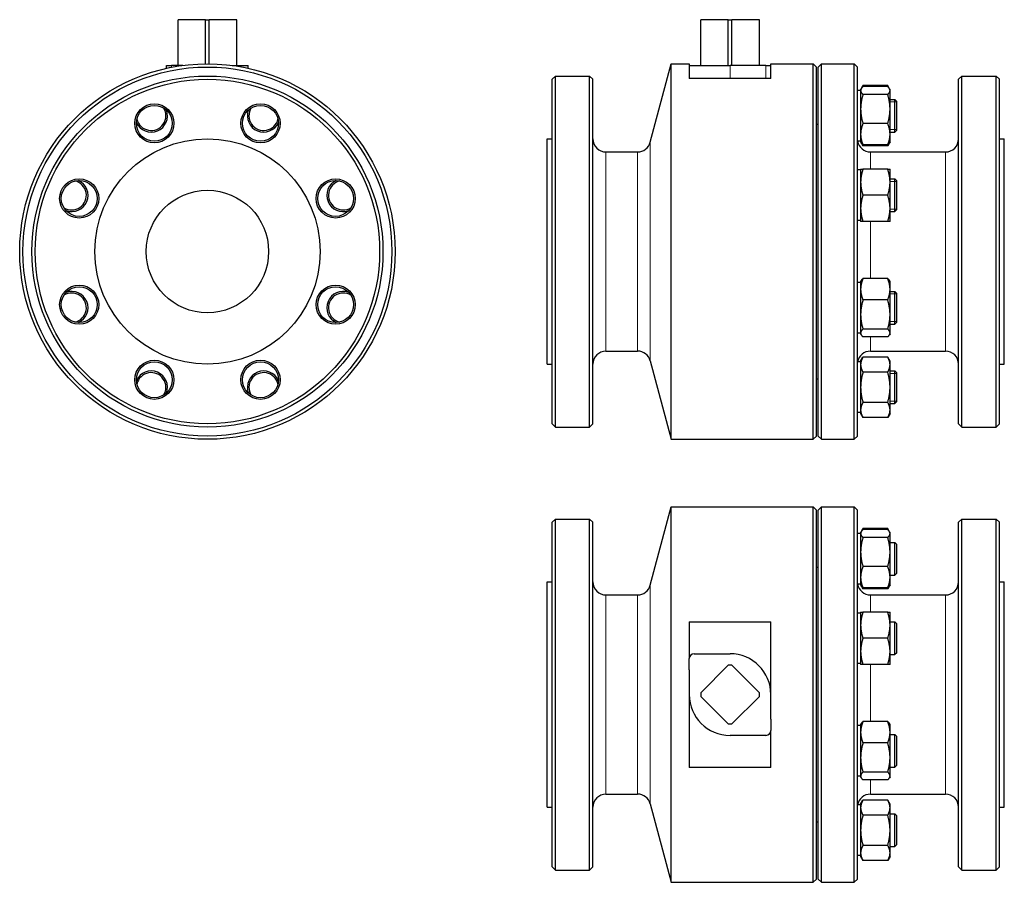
# Model space of a CAD drawing. Header units: millimetres. Extents: x 152 to 755, y 34 to 562.
import ezdxf

# ---------------------------------------------------------------- set-up
doc = ezdxf.new("R2010")
doc.units = ezdxf.units.MM
doc.layers.add('Widoczne (ISO)', color=7, linetype='Continuous', lineweight=25)
doc.layers.add('Widoczne wąskie (ISO)', color=7, linetype='Continuous', lineweight=20)

msp = doc.modelspace()

# ---------------------------------------------------------------- linework, layer by layer
at = {"layer": 'Widoczne (ISO)'}
for p, q in [((248.9, 562.13), (248.93, 562.13)), ((248.9, 534.13), (248.9, 562.13)), ((248.93, 534.13), (248.93, 562.13)), ((265.77, 562.13), (248.93, 562.13)), ((265.77, 535.12), (265.77, 562.13)), ((265.77, 562.13), (268.02, 562.13)), ((268.02, 535.12), (268.02, 562.13)), ((284.86, 562.13), (268.02, 562.13)), ((284.86, 562.13), (284.9, 562.13)), ((284.86, 534.13), (284.86, 562.13)), ((284.9, 534.13), (284.9, 562.13)), ((569.05, 562.13), (569.09, 562.13)), ((569.05, 534.13), (569.05, 562.13)), ((569.09, 534.13), (569.09, 562.13)), ((585.92, 562.13), (569.09, 562.13)), ((585.92, 534.13), (585.92, 562.13)), ((585.92, 562.13), (588.18, 562.13)), ((588.18, 534.13), (588.18, 562.13)), ((605.02, 562.13), (588.18, 562.13)), ((605.02, 534.13), (605.02, 562.13)), ((605.02, 562.13), (605.05, 562.13)), ((605.05, 534.13), (605.05, 562.13)), ((241.9, 534.13), (244.9, 534.13)), ((241.9, 532.38), (241.9, 534.13)), ((251.76, 534.13), (244.9, 534.13)), ((282.03, 534.13), (291.9, 534.13)), ((291.9, 532.38), (291.9, 534.13)), ((538.17, 487.06), (551.05, 535.13)), ((551.05, 305.13), (551.05, 535.13)), ((551.05, 535.13), (562.05, 535.13)), ((562.05, 535.13), (562.05, 526.13)), ((562.05, 534.13), (587.05, 534.13)), ((609.05, 534.13), (587.05, 534.13)), ((609.05, 534.13), (612.05, 534.13)), ((612.05, 534.13), (612.05, 535.13)), ((612.05, 535.13), (638.05, 535.13)), ((612.05, 533.01), (612.05, 534.13)), ((612.05, 526.13), (612.05, 533.01)), ((638.05, 305.13), (638.05, 535.13)), ((640.05, 533.13), (638.05, 535.13)), ((640.05, 307.13), (640.05, 533.13)), ((641.05, 533.13), (643.05, 535.13)), ((641.05, 307.13), (641.05, 533.13)), ((643.05, 305.13), (643.05, 535.13)), ((643.05, 535.13), (663.05, 535.13)), ((663.05, 305.13), (663.05, 535.13)), ((665.05, 533.13), (663.05, 535.13)), ((665.05, 307.13), (665.05, 533.13)), ((478.05, 525.63), (480.05, 527.63)), ((478.05, 314.63), (478.05, 525.63)), ((480.05, 312.63), (480.05, 527.63)), ((480.05, 527.63), (501.05, 527.63)), ((501.05, 312.63), (501.05, 527.63)), ((503.05, 525.63), (501.05, 527.63)), ((503.05, 314.63), (503.05, 525.63)), ((612.05, 526.13), (562.05, 526.13)), ((727.05, 525.63), (729.05, 527.63)), ((727.05, 314.63), (727.05, 525.63)), ((729.05, 312.63), (729.05, 527.63)), ((729.05, 527.63), (750.05, 527.63)), ((750.05, 312.63), (750.05, 527.63)), ((752.05, 525.63), (750.05, 527.63)), ((752.05, 314.63), (752.05, 525.63)), ((667.05, 518.78), (665.05, 518.78)), ((667.05, 519.28), (667.38, 519.84)), ((667.05, 519.28), (667.05, 518.73)), ((667.05, 518.73), (667.05, 507.42)), ((667.38, 519.84), (668.48, 521.75)), ((683.62, 521.75), (668.48, 521.75)), ((683.62, 521.12), (668.48, 521.12)), ((684.73, 519.84), (683.62, 521.75)), ((685.05, 519.28), (684.73, 519.84)), ((685.05, 518.73), (685.05, 519.28)), ((685.05, 507.42), (685.05, 518.73)), ((683.62, 516.34), (668.48, 516.34)), ((685.05, 513.28), (688.05, 513.28)), ((688.05, 493.28), (688.05, 513.28)), ((689.05, 512.28), (688.05, 513.28)), ((667.05, 507.42), (667.05, 491.96)), ((685.05, 491.96), (685.05, 507.42)), ((689.05, 512.28), (689.05, 494.28)), ((640.05, 498.13), (641.05, 498.13)), ((683.62, 498.5), (668.48, 498.5)), ((475.05, 351.13), (475.05, 489.13)), ((475.05, 489.13), (478.05, 489.13)), ((667.05, 491.96), (667.05, 487.28)), ((685.05, 493.28), (688.05, 493.28)), ((685.05, 487.28), (685.05, 491.96)), ((689.05, 494.28), (688.05, 493.28)), ((752.05, 489.13), (755.05, 489.13)), ((755.05, 351.13), (755.05, 489.13)), ((667.05, 487.78), (665.05, 487.78)), ((667.05, 487.28), (667.38, 486.71)), ((667.38, 486.71), (668.48, 484.8)), ((683.62, 485.43), (668.48, 485.43)), ((683.62, 484.8), (668.48, 484.8)), ((684.73, 486.71), (683.62, 484.8)), ((685.05, 487.28), (684.73, 486.71)), ((511.05, 481.13), (530.44, 481.13)), ((673.05, 481.13), (719.05, 481.13)), ((667.05, 470.57), (667.05, 462.57)), ((683.62, 470.57), (668.48, 470.57)), ((685.05, 462.57), (685.05, 470.57)), ((667.05, 470.07), (665.05, 470.07)), ((685.05, 464.57), (688.05, 464.57)), ((688.05, 444.57), (688.05, 464.57)), ((689.05, 463.57), (688.05, 464.57)), ((667.05, 462.57), (667.05, 446.57)), ((685.05, 446.57), (685.05, 462.57)), ((689.05, 463.57), (689.05, 445.57)), ((683.62, 454.57), (668.48, 454.57)), ((667.05, 446.57), (667.05, 438.57)), ((685.05, 438.57), (685.05, 446.57)), ((685.05, 444.57), (688.05, 444.57)), ((689.05, 445.57), (688.05, 444.57)), ((667.05, 439.07), (665.05, 439.07)), ((683.62, 438.57), (668.48, 438.57)), ((667.05, 401.19), (665.05, 401.19)), ((667.05, 401.69), (667.38, 402.25)), ((667.05, 401.69), (667.05, 397)), ((683.62, 403.53), (668.48, 403.53)), ((685.05, 401.69), (684.73, 402.25)), ((685.05, 397), (685.05, 401.69)), ((667.05, 397), (667.05, 381.55)), ((685.05, 381.55), (685.05, 397)), ((685.05, 395.69), (688.05, 395.69)), ((688.05, 375.69), (688.05, 395.69)), ((689.05, 394.69), (688.05, 395.69)), ((689.05, 394.69), (689.05, 376.69)), ((683.62, 390.47), (668.48, 390.47)), ((667.05, 381.55), (667.05, 370.23)), ((685.05, 370.23), (685.05, 381.55)), ((685.05, 375.69), (688.05, 375.69)), ((689.05, 376.69), (688.05, 375.69)), ((667.05, 370.19), (665.05, 370.19)), ((667.05, 370.23), (667.05, 369.69)), ((667.05, 369.69), (667.38, 369.12)), ((683.62, 372.62), (668.48, 372.62)), ((685.05, 369.69), (684.73, 369.12)), ((685.05, 369.69), (685.05, 370.23)), ((683.62, 367.84), (668.48, 367.84)), ((511.05, 359.13), (530.44, 359.13)), ((673.05, 359.13), (719.05, 359.13)), ((475.05, 351.13), (478.05, 351.13)), ((538.17, 353.2), (551.05, 305.13)), ((667.05, 352.48), (665.05, 352.48)), ((667.05, 352.98), (668.48, 355.46)), ((667.05, 352.98), (667.05, 350.84)), ((667.05, 350.84), (667.05, 336.98)), ((683.62, 355.46), (668.48, 355.46)), ((685.05, 352.98), (683.62, 355.46)), ((685.05, 350.84), (685.05, 352.98)), ((685.05, 336.98), (685.05, 350.84)), ((752.05, 351.13), (755.05, 351.13)), ((683.62, 346.22), (668.48, 346.22)), ((685.05, 346.98), (688.05, 346.98)), ((688.05, 326.98), (688.05, 346.98)), ((689.05, 345.98), (688.05, 346.98)), ((689.05, 345.98), (689.05, 327.98)), ((640.05, 342.13), (641.05, 342.13)), ((667.05, 336.98), (667.05, 323.12)), ((685.05, 323.12), (685.05, 336.98)), ((683.62, 327.74), (668.48, 327.74)), ((685.05, 326.98), (688.05, 326.98)), ((689.05, 327.98), (688.05, 326.98)), ((667.05, 321.48), (665.05, 321.48)), ((667.05, 323.12), (667.05, 320.98)), ((667.05, 320.98), (668.48, 318.5)), ((685.05, 320.98), (683.62, 318.5)), ((685.05, 320.98), (685.05, 323.12)), ((478.05, 314.63), (480.05, 312.63)), ((503.05, 314.63), (501.05, 312.63)), ((683.62, 318.5), (668.48, 318.5)), ((727.05, 314.63), (729.05, 312.63)), ((752.05, 314.63), (750.05, 312.63)), ((480.05, 312.63), (501.05, 312.63)), ((729.05, 312.63), (750.05, 312.63)), ((551.05, 305.13), (638.05, 305.13)), ((640.05, 307.13), (638.05, 305.13)), ((641.05, 307.13), (643.05, 305.13)), ((643.05, 305.13), (663.05, 305.13)), ((665.05, 307.13), (663.05, 305.13)), ((538.17, 215.72), (551.05, 263.79)), ((551.05, 33.79), (551.05, 263.79)), ((551.05, 263.79), (638.05, 263.79)), ((638.05, 33.79), (638.05, 263.79)), ((640.05, 261.79), (638.05, 263.79)), ((640.05, 35.79), (640.05, 261.79)), ((641.05, 261.79), (643.05, 263.79)), ((641.05, 35.79), (641.05, 261.79)), ((643.05, 33.79), (643.05, 263.79)), ((643.05, 263.79), (663.05, 263.79)), ((663.05, 33.79), (663.05, 263.79)), ((665.05, 261.79), (663.05, 263.79)), ((665.05, 35.79), (665.05, 261.79)), ((478.05, 254.29), (480.05, 256.29)), ((478.05, 43.29), (478.05, 254.29)), ((480.05, 41.29), (480.05, 256.29)), ((480.05, 256.29), (501.05, 256.29)), ((501.05, 41.29), (501.05, 256.29)), ((503.05, 254.29), (501.05, 256.29)), ((503.05, 43.29), (503.05, 254.29)), ((727.05, 254.29), (729.05, 256.29)), ((727.05, 43.29), (727.05, 254.29)), ((729.05, 41.29), (729.05, 256.29)), ((729.05, 256.29), (750.05, 256.29)), ((750.05, 41.29), (750.05, 256.29)), ((752.05, 254.29), (750.05, 256.29)), ((752.05, 43.29), (752.05, 254.29)), ((667.05, 247.44), (665.05, 247.44)), ((667.05, 247.94), (667.38, 248.5)), ((667.05, 247.94), (667.05, 247.39)), ((667.05, 247.39), (667.05, 236.08)), ((667.38, 248.5), (668.48, 250.41)), ((683.62, 250.41), (668.48, 250.41)), ((683.62, 249.78), (668.48, 249.78)), ((684.73, 248.5), (683.62, 250.41)), ((685.05, 247.94), (684.73, 248.5)), ((685.05, 247.39), (685.05, 247.94)), ((685.05, 236.08), (685.05, 247.39)), ((683.62, 245), (668.48, 245)), ((685.05, 241.94), (688.05, 241.94)), ((688.05, 221.94), (688.05, 241.94)), ((689.05, 240.94), (688.05, 241.94)), ((667.05, 236.08), (667.05, 220.62)), ((685.05, 220.62), (685.05, 236.08)), ((689.05, 240.94), (689.05, 222.94)), ((640.05, 226.79), (641.05, 226.79)), ((683.62, 227.15), (668.48, 227.15)), ((475.05, 79.79), (475.05, 217.79)), ((475.05, 217.79), (478.05, 217.79)), ((667.05, 220.62), (667.05, 215.94)), ((685.05, 221.94), (688.05, 221.94)), ((685.05, 215.94), (685.05, 220.62)), ((689.05, 222.94), (688.05, 221.94)), ((752.05, 217.79), (755.05, 217.79)), ((755.05, 79.79), (755.05, 217.79)), ((667.05, 216.44), (665.05, 216.44)), ((667.05, 215.94), (667.38, 215.37)), ((667.38, 215.37), (668.48, 213.46)), ((683.62, 214.09), (668.48, 214.09)), ((683.62, 213.46), (668.48, 213.46)), ((684.73, 215.37), (683.62, 213.46)), ((685.05, 215.94), (684.73, 215.37)), ((511.05, 209.79), (530.44, 209.79)), ((673.05, 209.79), (719.05, 209.79)), ((667.05, 199.23), (667.05, 191.23)), ((683.62, 199.23), (668.48, 199.23)), ((685.05, 191.23), (685.05, 199.23)), ((562.05, 193.38), (562.05, 170.79)), ((562.05, 193.38), (612.05, 193.38)), ((612.05, 133.65), (612.05, 193.38)), ((667.05, 198.73), (665.05, 198.73)), ((685.05, 193.23), (688.05, 193.23)), ((688.05, 173.23), (688.05, 193.23)), ((689.05, 192.23), (688.05, 193.23)), ((667.05, 191.23), (667.05, 175.23)), ((685.05, 175.23), (685.05, 191.23)), ((689.05, 192.23), (689.05, 174.23)), ((683.62, 183.23), (668.48, 183.23)), ((667.05, 175.23), (667.05, 167.23)), ((685.05, 167.23), (685.05, 175.23)), ((562.05, 163.92), (562.05, 170.79)), ((565.05, 173.79), (587.05, 173.79)), ((685.05, 173.23), (688.05, 173.23)), ((689.05, 174.23), (688.05, 173.23)), ((562.05, 163.92), (562.05, 104.19)), ((569.09, 149.91), (585.92, 166.75)), ((588.18, 166.75), (605.02, 149.91)), ((667.05, 167.73), (665.05, 167.73)), ((683.62, 167.23), (668.48, 167.23)), ((585.92, 130.82), (569.09, 147.66)), ((605.02, 147.66), (588.18, 130.82)), ((612.05, 133.65), (612.05, 126.79)), ((612.05, 104.19), (612.05, 126.79)), ((667.05, 129.84), (665.05, 129.84)), ((667.05, 130.34), (667.38, 130.91)), ((667.05, 130.34), (667.05, 125.66)), ((683.62, 132.19), (668.48, 132.19)), ((685.05, 130.34), (684.73, 130.91)), ((685.05, 125.66), (685.05, 130.34)), ((609.05, 123.79), (587.05, 123.79)), ((667.05, 125.66), (667.05, 110.2)), ((685.05, 110.2), (685.05, 125.66)), ((685.05, 124.34), (688.05, 124.34)), ((688.05, 104.34), (688.05, 124.34)), ((689.05, 123.34), (688.05, 124.34)), ((689.05, 123.34), (689.05, 105.34)), ((683.62, 119.13), (668.48, 119.13)), ((667.05, 110.2), (667.05, 98.89)), ((685.05, 98.89), (685.05, 110.2)), ((612.05, 104.19), (562.05, 104.19)), ((685.05, 104.34), (688.05, 104.34)), ((689.05, 105.34), (688.05, 104.34)), ((667.05, 98.84), (665.05, 98.84)), ((667.05, 98.89), (667.05, 98.34)), ((667.05, 98.34), (667.38, 97.78)), ((683.62, 101.28), (668.48, 101.28)), ((685.05, 98.34), (684.73, 97.78)), ((685.05, 98.34), (685.05, 98.89)), ((683.62, 96.5), (668.48, 96.5)), ((511.05, 87.79), (530.44, 87.79)), ((673.05, 87.79), (719.05, 87.79)), ((475.05, 79.79), (478.05, 79.79)), ((538.17, 81.86), (551.05, 33.79)), ((667.05, 81.14), (665.05, 81.14)), ((667.05, 81.64), (668.48, 84.11)), ((667.05, 81.64), (667.05, 79.49)), ((667.05, 79.49), (667.05, 65.64)), ((683.62, 84.11), (668.48, 84.11)), ((685.05, 81.64), (683.62, 84.11)), ((685.05, 79.49), (685.05, 81.64)), ((685.05, 65.64), (685.05, 79.49)), ((752.05, 79.79), (755.05, 79.79)), ((683.62, 74.87), (668.48, 74.87)), ((685.05, 75.64), (688.05, 75.64)), ((688.05, 55.64), (688.05, 75.64)), ((689.05, 74.64), (688.05, 75.64)), ((689.05, 74.64), (689.05, 56.64)), ((640.05, 70.79), (641.05, 70.79)), ((667.05, 65.64), (667.05, 51.78)), ((685.05, 51.78), (685.05, 65.64)), ((683.62, 56.4), (668.48, 56.4)), ((685.05, 55.64), (688.05, 55.64)), ((689.05, 56.64), (688.05, 55.64)), ((667.05, 50.14), (665.05, 50.14)), ((667.05, 51.78), (667.05, 49.64)), ((667.05, 49.64), (668.48, 47.16)), ((685.05, 49.64), (683.62, 47.16)), ((685.05, 49.64), (685.05, 51.78)), ((478.05, 43.29), (480.05, 41.29)), ((503.05, 43.29), (501.05, 41.29)), ((683.62, 47.16), (668.48, 47.16)), ((727.05, 43.29), (729.05, 41.29)), ((752.05, 43.29), (750.05, 41.29)), ((480.05, 41.29), (501.05, 41.29)), ((729.05, 41.29), (750.05, 41.29)), ((551.05, 33.79), (638.05, 33.79)), ((640.05, 35.79), (638.05, 33.79)), ((641.05, 35.79), (643.05, 33.79)), ((643.05, 33.79), (663.05, 33.79)), ((665.05, 35.79), (663.05, 33.79))]:
    msp.add_line(p, q, dxfattribs=at)
for centre, radius in [((266.9, 420.13), 115), ((266.9, 420.13), 113), ((266.9, 420.13), 107.5), ((266.9, 420.13), 105.5), ((234.37, 498.66), 12), ((234.37, 498.66), 11), ((299.42, 498.66), 12), ((299.42, 498.66), 11), ((266.9, 420.13), 69), ((188.37, 452.66), 12), ((345.43, 452.66), 12), ((188.37, 452.66), 11), ((345.43, 452.66), 11), ((266.9, 420.13), 37.5), ((188.37, 387.6), 12), ((188.37, 387.6), 11), ((345.43, 387.6), 12), ((345.43, 387.6), 11), ((234.37, 341.6), 12), ((234.37, 341.6), 11), ((299.42, 341.6), 12), ((299.42, 341.6), 11)]:
    msp.add_circle(centre, radius, dxfattribs=at)
for centre, radius, start, end in [((232.45, 503.28), 10, 204.79244, 20.20756), ((232.45, 503.28), 9, 192.90593, 32.09407), ((301.34, 503.28), 10, 159.79244, 335.20756), ((301.34, 503.28), 9, 147.90593, 347.09407), ((511.05, 489.13), 8, 180, 270), ((719.05, 489.13), 8, 270, 0), ((530.44, 489.13), 8, 270, 345), ((673.05, 489.13), 8, 189.72127, 270), ((183.75, 454.57), 9, 237.90593, 77.09407), ((183.75, 454.57), 10, 249.79244, 65.20756), ((350.04, 454.57), 10, 114.79244, 290.20756), ((350.04, 454.57), 9, 102.90593, 302.09407), ((183.75, 385.69), 9, 282.90593, 122.09407), ((183.75, 385.69), 10, 294.79244, 110.20756), ((350.04, 385.69), 10, 69.79244, 245.20756), ((350.04, 385.69), 9, 57.90593, 257.09407), ((511.05, 351.13), 8, 90, 180), ((530.44, 351.13), 8, 15, 90), ((673.05, 351.13), 8, 90, 170.27873), ((719.05, 351.13), 8, 0, 90), ((232.45, 336.98), 10, 339.79244, 155.20756), ((232.45, 336.98), 9, 327.90593, 167.09407), ((301.34, 336.98), 10, 24.79244, 200.20756), ((301.34, 336.98), 9, 12.90593, 212.09407), ((511.05, 217.79), 8, 180, 270), ((719.05, 217.79), 8, 270, 0), ((530.44, 217.79), 8, 270, 345), ((673.05, 217.79), 8, 189.72127, 270), ((565.05, 170.79), 3, 90, 180), ((587.05, 148.79), 25, 0, 90), ((587.05, 148.79), 18, 86.40962, 93.59038), ((587.05, 148.79), 25, 180, 270), ((587.05, 148.79), 18, 176.40962, 183.59038), ((587.05, 148.79), 18, 356.40962, 3.59038), ((587.05, 148.79), 18, 266.40962, 273.59038), ((609.05, 126.79), 3, 270, 0), ((511.05, 79.79), 8, 90, 180), ((530.44, 79.79), 8, 15, 90), ((673.05, 79.79), 8, 90, 170.27873), ((719.05, 79.79), 8, 0, 90)]:
    msp.add_arc(centre, radius, start, end, dxfattribs=at)
for points, weights in [([(668.48, 521.12), (667.05, 519.84), (667.05, 518.73)], [1, 1.0379548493, 1]), ([(667.05, 518.73), (667.05, 517.62), (668.48, 516.34)], [1, 1.0379548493, 1]), ([(668.48, 521.75), (668.09, 521.08), (667.81, 520.45)], [1, 1.01005189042, 1.01477953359]), ([(684.29, 520.45), (684.01, 521.08), (683.62, 521.75)], [1.01477953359, 1.01005189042, 1]), ([(685.05, 518.73), (685.05, 519.84), (683.62, 521.12)], [1, 1.0379548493, 1]), ([(683.62, 516.34), (685.05, 517.62), (685.05, 518.73)], [1, 1.0379548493, 1]), ([(668.48, 516.34), (667.05, 511.56), (667.05, 507.42)], [1, 1.0379548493, 1]), ([(685.05, 507.42), (685.05, 511.56), (683.62, 516.34)], [1, 1.0379548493, 1]), ([(667.05, 507.42), (667.05, 503.28), (668.48, 498.5)], [1, 1.0379548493, 1]), ([(683.62, 498.5), (685.05, 503.28), (685.05, 507.42)], [1, 1.0379548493, 1]), ([(668.48, 498.5), (667.05, 495), (667.05, 491.96)], [1, 1.0379548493, 1]), ([(685.05, 491.96), (685.05, 495), (683.62, 498.5)], [1, 1.0379548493, 1]), ([(667.05, 491.96), (667.05, 488.93), (668.48, 485.43)], [1, 1.0379548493, 1]), ([(683.62, 485.43), (685.05, 488.93), (685.05, 491.96)], [1, 1.0379548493, 1]), ([(668.48, 485.43), (667.73, 486.11), (667.38, 486.71)], [1, 1.01965956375, 1.01895290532]), ([(667.81, 486.11), (668.09, 485.48), (668.48, 484.8)], [1.01477953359, 1.01005189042, 1]), ([(684.73, 486.71), (684.38, 486.11), (683.62, 485.43)], [1.01895290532, 1.01965956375, 1]), ([(683.62, 484.8), (684.01, 485.48), (684.29, 486.11)], [1, 1.01005189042, 1.01477953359]), ([(668.48, 470.57), (667.05, 466.28), (667.05, 462.57)], [1, 1.0379548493, 1]), ([(667.05, 470.57), (667.05, 470.57), (668.48, 470.57)], [1, 1.0379548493, 1]), ([(685.05, 462.57), (685.05, 466.28), (683.62, 470.57)], [1, 1.0379548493, 1]), ([(683.62, 470.57), (685.05, 470.57), (685.05, 470.57)], [1, 1.0379548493, 1]), ([(667.05, 462.57), (667.05, 458.86), (668.48, 454.57)], [1, 1.0379548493, 1]), ([(683.62, 454.57), (685.05, 458.86), (685.05, 462.57)], [1, 1.0379548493, 1]), ([(668.48, 454.57), (667.05, 450.28), (667.05, 446.57)], [1, 1.0379548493, 1]), ([(685.05, 446.57), (685.05, 450.28), (683.62, 454.57)], [1, 1.0379548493, 1]), ([(667.05, 446.57), (667.05, 442.86), (668.48, 438.57)], [1, 1.0379548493, 1]), ([(683.62, 438.57), (685.05, 442.86), (685.05, 446.57)], [1, 1.0379548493, 1]), ([(668.48, 438.57), (667.05, 438.57), (667.05, 438.57)], [1, 1.0379548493, 1]), ([(685.05, 438.57), (685.05, 438.57), (683.62, 438.57)], [1, 1.0379548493, 1]), ([(668.48, 403.53), (667.05, 400.03), (667.05, 397)], [1, 1.0379548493, 1]), ([(667.38, 402.25), (667.73, 402.86), (668.48, 403.53)], [1.01895290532, 1.01965956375, 1]), ([(685.05, 397), (685.05, 400.03), (683.62, 403.53)], [1, 1.0379548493, 1]), ([(683.62, 403.53), (684.38, 402.86), (684.73, 402.25)], [1, 1.01965956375, 1.01895290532]), ([(667.05, 397), (667.05, 393.97), (668.48, 390.47)], [1, 1.0379548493, 1]), ([(683.62, 390.47), (685.05, 393.97), (685.05, 397)], [1, 1.0379548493, 1]), ([(668.48, 390.47), (667.05, 385.69), (667.05, 381.55)], [1, 1.0379548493, 1]), ([(685.05, 381.55), (685.05, 385.69), (683.62, 390.47)], [1, 1.0379548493, 1]), ([(667.05, 381.55), (667.05, 377.41), (668.48, 372.62)], [1, 1.0379548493, 1]), ([(683.62, 372.62), (685.05, 377.41), (685.05, 381.55)], [1, 1.0379548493, 1]), ([(668.48, 372.62), (667.05, 371.34), (667.05, 370.23)], [1, 1.0379548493, 1]), ([(667.05, 370.23), (667.05, 369.12), (668.48, 367.84)], [1, 1.0379548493, 1]), ([(685.05, 370.23), (685.05, 371.34), (683.62, 372.62)], [1, 1.0379548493, 1]), ([(683.62, 367.84), (685.05, 369.12), (685.05, 370.23)], [1, 1.0379548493, 1]), ([(668.48, 355.46), (667.05, 352.98), (667.05, 350.84)], [1, 1.0379548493, 1]), ([(667.05, 350.84), (667.05, 348.69), (668.48, 346.22)], [1, 1.0379548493, 1]), ([(685.05, 350.84), (685.05, 352.98), (683.62, 355.46)], [1, 1.0379548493, 1]), ([(683.62, 346.22), (685.05, 348.69), (685.05, 350.84)], [1, 1.0379548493, 1]), ([(668.48, 346.22), (667.05, 341.27), (667.05, 336.98)], [1, 1.0379548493, 1]), ([(685.05, 336.98), (685.05, 341.27), (683.62, 346.22)], [1, 1.0379548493, 1]), ([(667.05, 336.98), (667.05, 332.69), (668.48, 327.74)], [1, 1.0379548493, 1]), ([(683.62, 327.74), (685.05, 332.69), (685.05, 336.98)], [1, 1.0379548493, 1]), ([(668.48, 327.74), (667.05, 325.27), (667.05, 323.12)], [1, 1.0379548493, 1]), ([(685.05, 323.12), (685.05, 325.27), (683.62, 327.74)], [1, 1.0379548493, 1]), ([(667.05, 323.12), (667.05, 320.98), (668.48, 318.5)], [1, 1.0379548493, 1]), ([(683.62, 318.5), (685.05, 320.98), (685.05, 323.12)], [1, 1.0379548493, 1]), ([(668.48, 249.78), (667.05, 248.5), (667.05, 247.39)], [1, 1.0379548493, 1]), ([(667.05, 247.39), (667.05, 246.28), (668.48, 245)], [1, 1.0379548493, 1]), ([(668.48, 250.41), (668.09, 249.74), (667.81, 249.11)], [1, 1.01005189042, 1.01477953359]), ([(684.29, 249.11), (684.01, 249.74), (683.62, 250.41)], [1.01477953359, 1.01005189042, 1]), ([(685.05, 247.39), (685.05, 248.5), (683.62, 249.78)], [1, 1.0379548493, 1]), ([(683.62, 245), (685.05, 246.28), (685.05, 247.39)], [1, 1.0379548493, 1]), ([(668.48, 245), (667.05, 240.22), (667.05, 236.08)], [1, 1.0379548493, 1]), ([(685.05, 236.08), (685.05, 240.22), (683.62, 245)], [1, 1.0379548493, 1]), ([(667.05, 236.08), (667.05, 231.94), (668.48, 227.15)], [1, 1.0379548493, 1]), ([(683.62, 227.15), (685.05, 231.94), (685.05, 236.08)], [1, 1.0379548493, 1]), ([(668.48, 227.15), (667.05, 223.65), (667.05, 220.62)], [1, 1.0379548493, 1]), ([(685.05, 220.62), (685.05, 223.65), (683.62, 227.15)], [1, 1.0379548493, 1]), ([(667.05, 220.62), (667.05, 217.59), (668.48, 214.09)], [1, 1.0379548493, 1]), ([(683.62, 214.09), (685.05, 217.59), (685.05, 220.62)], [1, 1.0379548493, 1]), ([(668.48, 214.09), (667.73, 214.77), (667.38, 215.37)], [1, 1.01965956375, 1.01895290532]), ([(667.81, 214.77), (668.09, 214.13), (668.48, 213.46)], [1.01477953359, 1.01005189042, 1]), ([(684.73, 215.37), (684.38, 214.77), (683.62, 214.09)], [1.01895290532, 1.01965956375, 1]), ([(683.62, 213.46), (684.01, 214.13), (684.29, 214.77)], [1, 1.01005189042, 1.01477953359]), ([(668.48, 199.23), (667.05, 194.94), (667.05, 191.23)], [1, 1.0379548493, 1]), ([(667.05, 199.23), (667.05, 199.23), (668.48, 199.23)], [1, 1.0379548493, 1]), ([(685.05, 191.23), (685.05, 194.94), (683.62, 199.23)], [1, 1.0379548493, 1]), ([(683.62, 199.23), (685.05, 199.23), (685.05, 199.23)], [1, 1.0379548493, 1]), ([(667.05, 191.23), (667.05, 187.52), (668.48, 183.23)], [1, 1.0379548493, 1]), ([(683.62, 183.23), (685.05, 187.52), (685.05, 191.23)], [1, 1.0379548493, 1]), ([(668.48, 183.23), (667.05, 178.94), (667.05, 175.23)], [1, 1.0379548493, 1]), ([(685.05, 175.23), (685.05, 178.94), (683.62, 183.23)], [1, 1.0379548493, 1]), ([(667.05, 175.23), (667.05, 171.52), (668.48, 167.23)], [1, 1.0379548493, 1]), ([(683.62, 167.23), (685.05, 171.52), (685.05, 175.23)], [1, 1.0379548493, 1]), ([(668.48, 167.23), (667.05, 167.23), (667.05, 167.23)], [1, 1.0379548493, 1]), ([(685.05, 167.23), (685.05, 167.23), (683.62, 167.23)], [1, 1.0379548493, 1]), ([(668.48, 132.19), (667.05, 128.69), (667.05, 125.66)], [1, 1.0379548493, 1]), ([(667.38, 130.91), (667.73, 131.52), (668.48, 132.19)], [1.01895290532, 1.01965956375, 1]), ([(685.05, 125.66), (685.05, 128.69), (683.62, 132.19)], [1, 1.0379548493, 1]), ([(683.62, 132.19), (684.38, 131.52), (684.73, 130.91)], [1, 1.01965956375, 1.01895290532]), ([(667.05, 125.66), (667.05, 122.63), (668.48, 119.13)], [1, 1.0379548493, 1]), ([(683.62, 119.13), (685.05, 122.63), (685.05, 125.66)], [1, 1.0379548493, 1]), ([(668.48, 119.13), (667.05, 114.34), (667.05, 110.2)], [1, 1.0379548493, 1]), ([(685.05, 110.2), (685.05, 114.34), (683.62, 119.13)], [1, 1.0379548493, 1]), ([(667.05, 110.2), (667.05, 106.06), (668.48, 101.28)], [1, 1.0379548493, 1]), ([(683.62, 101.28), (685.05, 106.06), (685.05, 110.2)], [1, 1.0379548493, 1]), ([(668.48, 101.28), (667.05, 100), (667.05, 98.89)], [1, 1.0379548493, 1]), ([(667.05, 98.89), (667.05, 97.78), (668.48, 96.5)], [1, 1.0379548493, 1]), ([(685.05, 98.89), (685.05, 100), (683.62, 101.28)], [1, 1.0379548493, 1]), ([(683.62, 96.5), (685.05, 97.78), (685.05, 98.89)], [1, 1.0379548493, 1]), ([(668.48, 84.11), (667.05, 81.64), (667.05, 79.49)], [1, 1.0379548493, 1]), ([(667.05, 79.49), (667.05, 77.35), (668.48, 74.87)], [1, 1.0379548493, 1]), ([(685.05, 79.49), (685.05, 81.64), (683.62, 84.11)], [1, 1.0379548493, 1]), ([(683.62, 74.87), (685.05, 77.35), (685.05, 79.49)], [1, 1.0379548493, 1]), ([(668.48, 74.87), (667.05, 69.92), (667.05, 65.64)], [1, 1.0379548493, 1]), ([(685.05, 65.64), (685.05, 69.92), (683.62, 74.87)], [1, 1.0379548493, 1]), ([(667.05, 65.64), (667.05, 61.35), (668.48, 56.4)], [1, 1.0379548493, 1]), ([(683.62, 56.4), (685.05, 61.35), (685.05, 65.64)], [1, 1.0379548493, 1]), ([(668.48, 56.4), (667.05, 53.92), (667.05, 51.78)], [1, 1.0379548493, 1]), ([(685.05, 51.78), (685.05, 53.92), (683.62, 56.4)], [1, 1.0379548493, 1]), ([(667.05, 51.78), (667.05, 49.64), (668.48, 47.16)], [1, 1.0379548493, 1]), ([(683.62, 47.16), (685.05, 49.64), (685.05, 51.78)], [1, 1.0379548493, 1])]:
    msp.add_rational_spline(points, weights, degree=2, dxfattribs=at)
at = {"layer": 'Widoczne wąskie (ISO)'}
for p, q in [((244.9, 533.01), (244.9, 534.13)), ((587.05, 526.13), (587.05, 534.13)), ((609.05, 526.13), (609.05, 534.13)), ((689.05, 511.78), (685.05, 511.78)), ((685.05, 494.78), (689.05, 494.78)), ((538.17, 353.2), (538.17, 487.06)), ((511.05, 359.13), (511.05, 481.13)), ((530.44, 359.13), (530.44, 481.13)), ((673.05, 470.57), (673.05, 481.13)), ((719.05, 359.13), (719.05, 481.13)), ((689.05, 463.07), (685.05, 463.07)), ((685.05, 446.07), (689.05, 446.07)), ((673.05, 403.53), (673.05, 438.57)), ((689.05, 394.19), (685.05, 394.19)), ((685.05, 377.19), (689.05, 377.19)), ((673.05, 359.13), (673.05, 367.84)), ((689.05, 345.48), (685.05, 345.48)), ((685.05, 328.48), (689.05, 328.48)), ((538.17, 81.86), (538.17, 215.72)), ((511.05, 87.79), (511.05, 209.79)), ((530.44, 87.79), (530.44, 209.79)), ((673.05, 199.23), (673.05, 209.79)), ((719.05, 87.79), (719.05, 209.79)), ((673.05, 132.19), (673.05, 167.23)), ((673.05, 87.79), (673.05, 96.5))]:
    msp.add_line(p, q, dxfattribs=at)

doc.saveas('drawing.dxf')
